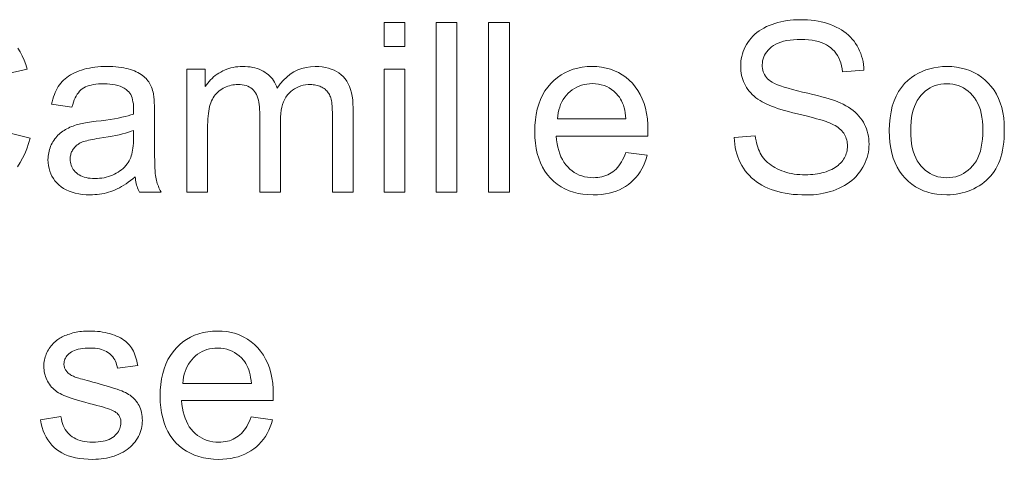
# Model space of a CAD drawing. Extents: x 10 to 410, y 10 to 287.
# Tile 14 of 23: x 342 to 357, y 20 to 26. Entities that reach past the tile are written whole.
import ezdxf

# ---------------------------------------------------------------- set-up
doc = ezdxf.new("R2010")
doc.units = 0

msp = doc.modelspace()

# ---------------------------------------------------------------- linework, layer by layer
at = {"color": 7, "lineweight": 13}
for points in [[(352.606, 24.583), (352.918, 24.611), (352.923, 24.574), (352.929, 24.538), (352.937, 24.504), (352.945, 24.471), (352.955, 24.44), (352.966, 24.41), (352.978, 24.381), (352.991, 24.354), (353.006, 24.328), (353.021, 24.303), (353.038, 24.279), (353.057, 24.257), (353.078, 24.235), (353.1, 24.214), (353.125, 24.194), (353.151, 24.175), (353.179, 24.157), (353.208, 24.14), (353.24, 24.124), (353.273, 24.108), (353.307, 24.094), (353.343, 24.082), (353.379, 24.071), (353.416, 24.061), (353.454, 24.053), (353.493, 24.046), (353.532, 24.041), (353.573, 24.037), (353.614, 24.035), (353.657, 24.034), (353.694, 24.035), (353.73, 24.037), (353.766, 24.039), (353.801, 24.043), (353.835, 24.048), (353.868, 24.055), (353.9, 24.062), (353.931, 24.07), (353.961, 24.08), (353.991, 24.091), (354.019, 24.102), (354.046, 24.115), (354.071, 24.128), (354.095, 24.142), (354.117, 24.157), (354.138, 24.173), (354.157, 24.19), (354.175, 24.207), (354.192, 24.226), (354.207, 24.245), (354.22, 24.265), (354.232, 24.285), (354.243, 24.305), (354.252, 24.326), (354.26, 24.347), (354.266, 24.369), (354.271, 24.391), (354.274, 24.413), (354.277, 24.436), (354.277, 24.459), (354.277, 24.482), (354.275, 24.505), (354.271, 24.527), (354.266, 24.548), (354.26, 24.569), (354.253, 24.589), (354.244, 24.609), (354.234, 24.628), (354.222, 24.647), (354.209, 24.664), (354.195, 24.682), (354.178, 24.698), (354.16, 24.715), (354.14, 24.73), (354.119, 24.745), (354.095, 24.76), (354.07, 24.774), (354.043, 24.787), (354.014, 24.8), (353.984, 24.812), (353.961, 24.82), (353.934, 24.829), (353.902, 24.839), (353.864, 24.85), (353.822, 24.862), (353.775, 24.875), (353.724, 24.888), (353.667, 24.903), (353.605, 24.918), (353.539, 24.934), (353.472, 24.95), (353.409, 24.967), (353.351, 24.983), (353.296, 24.999), (353.246, 25.014), (353.2, 25.03), (353.158, 25.045), (353.12, 25.06), (353.086, 25.075), (353.056, 25.09), (353.021, 25.109), (352.988, 25.129), (352.957, 25.15), (352.928, 25.172), (352.9, 25.195), (352.874, 25.219), (352.85, 25.243), (352.828, 25.269), (352.808, 25.295), (352.789, 25.323), (352.773, 25.351), (352.758, 25.38), (352.745, 25.409), (352.733, 25.439), (352.724, 25.47), (352.716, 25.501), (352.709, 25.534), (352.705, 25.566), (352.702, 25.6), (352.702, 25.634), (352.703, 25.671), (352.706, 25.709), (352.711, 25.745), (352.719, 25.781), (352.728, 25.817), (352.74, 25.852), (352.754, 25.887), (352.77, 25.921), (352.789, 25.955), (352.809, 25.988), (352.831, 26.02), (352.856, 26.05), (352.882, 26.079), (352.911, 26.107), (352.941, 26.132), (352.974, 26.157), (353.008, 26.179), (353.044, 26.2), (353.083, 26.22), (353.123, 26.238), (353.165, 26.254), (353.207, 26.268), (353.251, 26.281), (353.295, 26.292), (353.341, 26.302), (353.387, 26.309), (353.434, 26.315), (353.482, 26.319), (353.531, 26.322), (353.582, 26.323), (353.636, 26.322), (353.69, 26.319), (353.742, 26.315), (353.793, 26.309), (353.843, 26.3), (353.891, 26.291), (353.939, 26.279), (353.984, 26.266), (354.029, 26.25), (354.072, 26.233), (354.113, 26.215), (354.153, 26.194), (354.19, 26.172), (354.226, 26.148), (354.26, 26.123), (354.291, 26.095), (354.321, 26.067), (354.349, 26.036), (354.375, 26.004), (354.398, 25.97), (354.42, 25.935), (354.44, 25.898), (354.457, 25.861), (354.473, 25.823), (354.486, 25.784), (354.497, 25.745), (354.507, 25.704), (354.514, 25.662), (354.518, 25.619), (354.521, 25.576), (354.204, 25.552), (354.198, 25.598), (354.189, 25.642), (354.178, 25.684), (354.164, 25.723), (354.148, 25.76), (354.129, 25.795), (354.108, 25.827), (354.085, 25.857), (354.059, 25.885), (354.031, 25.91), (354, 25.933), (353.966, 25.954), (353.93, 25.972), (353.89, 25.988), (353.848, 26.001), (353.803, 26.012), (353.755, 26.02), (353.705, 26.026), (353.651, 26.03), (353.595, 26.031), (353.537, 26.03), (353.482, 26.027), (353.43, 26.021), (353.381, 26.014), (353.336, 26.004), (353.294, 25.992), (353.255, 25.977), (353.219, 25.961), (353.187, 25.942), (353.158, 25.921), (353.132, 25.899), (353.108, 25.875), (353.088, 25.851), (353.07, 25.826), (353.055, 25.8), (353.042, 25.773), (353.033, 25.745), (353.026, 25.716), (353.022, 25.687), (353.02, 25.656), (353.021, 25.63), (353.024, 25.604), (353.029, 25.58), (353.036, 25.556), (353.045, 25.533), (353.055, 25.512), (353.068, 25.491), (353.083, 25.471), (353.099, 25.452), (353.118, 25.434), (353.14, 25.417), (353.168, 25.399), (353.203, 25.382), (353.243, 25.364), (353.29, 25.346), (353.343, 25.328), (353.402, 25.311), (353.467, 25.292), (353.539, 25.274), (353.616, 25.256), (353.695, 25.238), (353.768, 25.221), (353.836, 25.203), (353.899, 25.187), (353.956, 25.171), (354.009, 25.155), (354.057, 25.14), (354.1, 25.125), (354.137, 25.111), (354.17, 25.097), (354.212, 25.076), (354.253, 25.054), (354.291, 25.032), (354.326, 25.008), (354.36, 24.983), (354.391, 24.957), (354.419, 24.93), (354.446, 24.901), (354.47, 24.872), (354.492, 24.842), (354.512, 24.81), (354.53, 24.778), (354.545, 24.745), (354.559, 24.711), (354.57, 24.676), (354.58, 24.64), (354.587, 24.603), (354.592, 24.565), (354.595, 24.526), (354.596, 24.486), (354.595, 24.447), (354.592, 24.407), (354.586, 24.369), (354.578, 24.33), (354.568, 24.292), (354.555, 24.255), (354.54, 24.218), (354.523, 24.182), (354.504, 24.146), (354.482, 24.11), (354.458, 24.076), (354.432, 24.043), (354.404, 24.011), (354.375, 23.982), (354.343, 23.953), (354.309, 23.927), (354.273, 23.902), (354.235, 23.878), (354.195, 23.856), (354.154, 23.836), (354.11, 23.817), (354.066, 23.8), (354.02, 23.786), (353.974, 23.773), (353.926, 23.762), (353.878, 23.753), (353.828, 23.746), (353.777, 23.741), (353.725, 23.739), (353.672, 23.738), (353.605, 23.739), (353.541, 23.742), (353.478, 23.746), (353.418, 23.753), (353.36, 23.762), (353.304, 23.773), (353.251, 23.786), (353.199, 23.801), (353.15, 23.818), (353.103, 23.836), (353.058, 23.857), (353.015, 23.88), (352.974, 23.905), (352.936, 23.932), (352.899, 23.96), (352.864, 23.991), (352.831, 24.024), (352.799, 24.059), (352.77, 24.095), (352.743, 24.134), (352.719, 24.174), (352.696, 24.216), (352.676, 24.258), (352.659, 24.301), (352.644, 24.346), (352.631, 24.391), (352.621, 24.438), (352.614, 24.485), (352.609, 24.534)], [(347.441, 25.927), (347.441, 26.28), (347.748, 26.28), (347.748, 25.927)], [(348.208, 23.78), (348.208, 26.28), (348.515, 26.28), (348.515, 23.78)], [(348.984, 23.78), (348.984, 26.28), (349.291, 26.28), (349.291, 23.78)], [(343.769, 24.004), (343.735, 23.975), (343.701, 23.949), (343.668, 23.924), (343.635, 23.901), (343.602, 23.88), (343.569, 23.86), (343.537, 23.842), (343.504, 23.826), (343.473, 23.812), (343.441, 23.799), (343.409, 23.788), (343.377, 23.777), (343.344, 23.769), (343.311, 23.761), (343.277, 23.754), (343.243, 23.749), (343.209, 23.745), (343.174, 23.742), (343.138, 23.74), (343.102, 23.739), (343.044, 23.741), (342.988, 23.745), (342.936, 23.752), (342.886, 23.763), (342.838, 23.776), (342.794, 23.792), (342.752, 23.811), (342.713, 23.833), (342.677, 23.857), (342.644, 23.885), (342.613, 23.915), (342.586, 23.947), (342.562, 23.98), (342.541, 24.015), (342.523, 24.051), (342.509, 24.089), (342.498, 24.129), (342.49, 24.17), (342.485, 24.213), (342.483, 24.258), (342.484, 24.284), (342.486, 24.31), (342.489, 24.335), (342.493, 24.36), (342.498, 24.385), (342.505, 24.409), (342.513, 24.433), (342.522, 24.456), (342.532, 24.478), (342.544, 24.501), (342.556, 24.522), (342.57, 24.543), (342.584, 24.563), (342.598, 24.582), (342.614, 24.6), (342.63, 24.617), (342.647, 24.633), (342.665, 24.649), (342.683, 24.663), (342.702, 24.677), (342.722, 24.69), (342.743, 24.703), (342.763, 24.714), (342.785, 24.725), (342.807, 24.736), (342.829, 24.745), (342.852, 24.754), (342.875, 24.763), (342.899, 24.771), (342.923, 24.778), (342.942, 24.783), (342.963, 24.787), (342.986, 24.792), (343.01, 24.797), (343.037, 24.801), (343.065, 24.806), (343.095, 24.81), (343.127, 24.815), (343.161, 24.819), (343.196, 24.824), (343.268, 24.833), (343.337, 24.842), (343.402, 24.852), (343.462, 24.862), (343.519, 24.872), (343.572, 24.883), (343.62, 24.894), (343.665, 24.906), (343.706, 24.917), (343.744, 24.93), (343.744, 24.942), (343.744, 24.953), (343.744, 24.963), (343.745, 24.973), (343.745, 24.981), (343.745, 24.989), (343.745, 24.995), (343.745, 25.001), (343.745, 25.006), (343.745, 25.01), (343.744, 25.046), (343.742, 25.08), (343.737, 25.112), (343.731, 25.142), (343.723, 25.17), (343.714, 25.195), (343.703, 25.218), (343.69, 25.239), (343.675, 25.258), (343.658, 25.274), (343.634, 25.294), (343.607, 25.312), (343.577, 25.327), (343.546, 25.341), (343.512, 25.352), (343.476, 25.361), (343.438, 25.369), (343.397, 25.374), (343.354, 25.377), (343.309, 25.378), (343.266, 25.377), (343.227, 25.375), (343.189, 25.371), (343.154, 25.366), (343.12, 25.359), (343.09, 25.351), (343.061, 25.341), (343.035, 25.33), (343.011, 25.317), (342.989, 25.302), (342.969, 25.286), (342.95, 25.267), (342.932, 25.246), (342.915, 25.223), (342.899, 25.197), (342.884, 25.169), (342.871, 25.139), (342.858, 25.106), (342.847, 25.071), (342.836, 25.034), (342.536, 25.075), (342.545, 25.112), (342.555, 25.149), (342.565, 25.183), (342.577, 25.217), (342.59, 25.249), (342.604, 25.279), (342.619, 25.308), (342.635, 25.335), (342.653, 25.361), (342.671, 25.386), (342.69, 25.409), (342.712, 25.431), (342.735, 25.452), (342.759, 25.472), (342.786, 25.491), (342.814, 25.508), (342.843, 25.525), (342.874, 25.54), (342.907, 25.555), (342.942, 25.568), (342.978, 25.58), (343.015, 25.591), (343.053, 25.601), (343.093, 25.609), (343.133, 25.616), (343.175, 25.622), (343.218, 25.626), (343.262, 25.63), (343.307, 25.632), (343.353, 25.632), (343.399, 25.632), (343.442, 25.63), (343.484, 25.627), (343.525, 25.623), (343.563, 25.619), (343.6, 25.613), (343.635, 25.605), (343.668, 25.597), (343.7, 25.588), (343.73, 25.578), (343.758, 25.566), (343.785, 25.555), (343.81, 25.542), (343.834, 25.529), (343.856, 25.516), (343.876, 25.502), (343.895, 25.487), (343.913, 25.472), (343.929, 25.457), (343.943, 25.44), (343.956, 25.423), (343.969, 25.406), (343.98, 25.387), (343.991, 25.367), (344.001, 25.347), (344.01, 25.325), (344.018, 25.303), (344.026, 25.28), (344.033, 25.256), (344.039, 25.231), (344.041, 25.214), (344.044, 25.195), (344.046, 25.173), (344.048, 25.148), (344.05, 25.121), (344.051, 25.092), (344.052, 25.06), (344.053, 25.025), (344.054, 24.988), (344.054, 24.948), (344.054, 24.539), (344.054, 24.457), (344.055, 24.38), (344.056, 24.311), (344.057, 24.247), (344.059, 24.19), (344.061, 24.139), (344.064, 24.094), (344.066, 24.056), (344.07, 24.023), (344.073, 23.998), (344.078, 23.975), (344.083, 23.953), (344.089, 23.93), (344.095, 23.908), (344.103, 23.887), (344.111, 23.865), (344.12, 23.843), (344.129, 23.822), (344.14, 23.801), (344.151, 23.78), (343.831, 23.78), (343.821, 23.8), (343.813, 23.82), (343.805, 23.84), (343.798, 23.862), (343.791, 23.884), (343.785, 23.906), (343.78, 23.93), (343.776, 23.954), (343.772, 23.978)], [(344.53, 23.78), (344.53, 25.591), (344.804, 25.591), (344.804, 25.337), (344.822, 25.363), (344.841, 25.388), (344.86, 25.412), (344.881, 25.435), (344.904, 25.457), (344.927, 25.478), (344.951, 25.498), (344.977, 25.517), (345.003, 25.534), (345.031, 25.551), (345.06, 25.567), (345.089, 25.58), (345.12, 25.592), (345.151, 25.603), (345.182, 25.612), (345.215, 25.619), (345.248, 25.625), (345.283, 25.629), (345.318, 25.631), (345.353, 25.632), (345.393, 25.631), (345.431, 25.629), (345.468, 25.625), (345.503, 25.619), (345.536, 25.611), (345.569, 25.602), (345.6, 25.591), (345.629, 25.579), (345.657, 25.564), (345.683, 25.549), (345.708, 25.531), (345.732, 25.513), (345.754, 25.492), (345.774, 25.471), (345.793, 25.448), (345.811, 25.424), (345.826, 25.399), (345.841, 25.372), (345.854, 25.344), (345.865, 25.315), (345.909, 25.375), (345.956, 25.429), (346.006, 25.477), (346.058, 25.518), (346.112, 25.553), (346.169, 25.581), (346.229, 25.604), (346.292, 25.619), (346.357, 25.629), (346.424, 25.632), (346.477, 25.631), (346.527, 25.626), (346.575, 25.619), (346.62, 25.608), (346.663, 25.595), (346.703, 25.578), (346.741, 25.559), (346.776, 25.537), (346.808, 25.511), (346.839, 25.483), (346.866, 25.452), (346.891, 25.417), (346.913, 25.379), (346.931, 25.338), (346.947, 25.293), (346.96, 25.246), (346.971, 25.195), (346.978, 25.141), (346.982, 25.084), (346.984, 25.023), (346.984, 23.78), (346.678, 23.78), (346.678, 24.921), (346.678, 24.957), (346.677, 24.991), (346.676, 25.022), (346.674, 25.052), (346.671, 25.079), (346.668, 25.105), (346.664, 25.128), (346.659, 25.15), (346.654, 25.169), (346.649, 25.186), (346.642, 25.202), (346.635, 25.217), (346.626, 25.232), (346.617, 25.246), (346.607, 25.259), (346.595, 25.272), (346.583, 25.284), (346.57, 25.296), (346.555, 25.306), (346.54, 25.317), (346.524, 25.326), (346.508, 25.334), (346.491, 25.342), (346.473, 25.348), (346.455, 25.354), (346.436, 25.358), (346.417, 25.362), (346.397, 25.364), (346.377, 25.366), (346.356, 25.366), (346.319, 25.365), (346.282, 25.361), (346.247, 25.355), (346.214, 25.346), (346.181, 25.334), (346.15, 25.32), (346.12, 25.304), (346.092, 25.285), (346.065, 25.263), (346.039, 25.239), (346.015, 25.212), (345.993, 25.182), (345.975, 25.149), (345.958, 25.113), (345.944, 25.074), (345.933, 25.032), (345.924, 24.986), (345.918, 24.938), (345.914, 24.887), (345.913, 24.832), (345.913, 23.78), (345.606, 23.78), (345.606, 24.957), (345.605, 24.997), (345.603, 25.035), (345.599, 25.07), (345.594, 25.104), (345.587, 25.136), (345.579, 25.166), (345.569, 25.193), (345.558, 25.219), (345.545, 25.242), (345.531, 25.264), (345.515, 25.283), (345.497, 25.301), (345.477, 25.316), (345.455, 25.329), (345.432, 25.341), (345.406, 25.35), (345.379, 25.357), (345.35, 25.362), (345.318, 25.365), (345.285, 25.366), (345.259, 25.365), (345.234, 25.363), (345.209, 25.36), (345.185, 25.355), (345.16, 25.349), (345.137, 25.342), (345.113, 25.333), (345.09, 25.322), (345.068, 25.311), (345.046, 25.298), (345.024, 25.284), (345.004, 25.268), (344.985, 25.251), (344.967, 25.233), (344.951, 25.214), (344.935, 25.193), (344.921, 25.172), (344.908, 25.148), (344.897, 25.124), (344.886, 25.098), (344.877, 25.071), (344.868, 25.041), (344.861, 25.009), (344.854, 24.975), (344.849, 24.938), (344.845, 24.899), (344.841, 24.858), (344.839, 24.814), (344.837, 24.768), (344.837, 24.72), (344.837, 23.78)], [(347.441, 23.78), (347.441, 25.591), (347.748, 25.591), (347.748, 23.78)], [(351.006, 24.363), (351.324, 24.324), (351.307, 24.27), (351.289, 24.218), (351.267, 24.169), (351.243, 24.122), (351.217, 24.077), (351.188, 24.035), (351.156, 23.996), (351.122, 23.959), (351.085, 23.925), (351.046, 23.893), (351.004, 23.864), (350.96, 23.837), (350.914, 23.814), (350.865, 23.795), (350.815, 23.778), (350.762, 23.764), (350.706, 23.753), (350.649, 23.745), (350.589, 23.741), (350.527, 23.739), (350.449, 23.742), (350.375, 23.749), (350.304, 23.761), (350.236, 23.778), (350.171, 23.8), (350.11, 23.827), (350.052, 23.859), (349.997, 23.896), (349.945, 23.937), (349.897, 23.984), (349.853, 24.035), (349.813, 24.09), (349.778, 24.149), (349.748, 24.211), (349.723, 24.278), (349.702, 24.349), (349.685, 24.423), (349.674, 24.502), (349.667, 24.584), (349.664, 24.67), (349.667, 24.76), (349.674, 24.845), (349.686, 24.926), (349.702, 25.003), (349.723, 25.076), (349.749, 25.145), (349.78, 25.21), (349.815, 25.271), (349.855, 25.327), (349.9, 25.38), (349.948, 25.428), (349.999, 25.471), (350.054, 25.509), (350.11, 25.541), (350.17, 25.569), (350.232, 25.592), (350.298, 25.609), (350.366, 25.622), (350.437, 25.63), (350.51, 25.632), (350.582, 25.63), (350.65, 25.622), (350.716, 25.61), (350.78, 25.593), (350.84, 25.57), (350.898, 25.543), (350.954, 25.511), (351.006, 25.474), (351.056, 25.432), (351.104, 25.385), (351.147, 25.333), (351.187, 25.278), (351.221, 25.218), (351.251, 25.155), (351.276, 25.087), (351.297, 25.016), (351.313, 24.94), (351.325, 24.86), (351.332, 24.777), (351.334, 24.689), (351.334, 24.683), (351.334, 24.677), (351.334, 24.67), (351.334, 24.663), (351.333, 24.655), (351.333, 24.647), (351.333, 24.638), (351.333, 24.628), (351.333, 24.618), (351.332, 24.607), (349.982, 24.607), (349.986, 24.549), (349.994, 24.493), (350.004, 24.441), (350.017, 24.391), (350.032, 24.344), (350.051, 24.3), (350.071, 24.258), (350.095, 24.219), (350.121, 24.183), (350.15, 24.15), (350.182, 24.12), (350.214, 24.093), (350.248, 24.069), (350.284, 24.049), (350.321, 24.031), (350.36, 24.017), (350.4, 24.006), (350.441, 23.998), (350.484, 23.993), (350.529, 23.992), (350.562, 23.993), (350.595, 23.995), (350.626, 24), (350.656, 24.006), (350.685, 24.014), (350.714, 24.024), (350.741, 24.035), (350.767, 24.048), (350.793, 24.063), (350.817, 24.08), (350.841, 24.099), (350.863, 24.12), (350.884, 24.143), (350.905, 24.168), (350.924, 24.195), (350.943, 24.225), (350.96, 24.256), (350.977, 24.29), (350.992, 24.326)], [(354.895, 24.686), (354.897, 24.784), (354.906, 24.877), (354.92, 24.964), (354.939, 25.046), (354.965, 25.124), (354.995, 25.195), (355.032, 25.262), (355.074, 25.324), (355.121, 25.38), (355.174, 25.431), (355.222, 25.469), (355.272, 25.503), (355.324, 25.534), (355.378, 25.56), (355.434, 25.582), (355.491, 25.6), (355.552, 25.614), (355.614, 25.624), (355.678, 25.63), (355.744, 25.632), (355.817, 25.63), (355.888, 25.622), (355.956, 25.61), (356.021, 25.593), (356.083, 25.571), (356.143, 25.544), (356.2, 25.512), (356.254, 25.476), (356.306, 25.434), (356.354, 25.387), (356.399, 25.337), (356.44, 25.282), (356.475, 25.224), (356.506, 25.162), (356.532, 25.096), (356.553, 25.027), (356.57, 24.953), (356.582, 24.876), (356.589, 24.796), (356.591, 24.711), (356.59, 24.643), (356.587, 24.577), (356.582, 24.515), (356.575, 24.456), (356.565, 24.399), (356.554, 24.346), (356.54, 24.295), (356.524, 24.247), (356.506, 24.203), (356.487, 24.161), (356.465, 24.122), (356.441, 24.085), (356.415, 24.049), (356.387, 24.015), (356.358, 23.983), (356.326, 23.953), (356.293, 23.925), (356.258, 23.898), (356.22, 23.873), (356.181, 23.85), (356.141, 23.829), (356.1, 23.81), (356.058, 23.794), (356.015, 23.779), (355.972, 23.767), (355.928, 23.757), (355.883, 23.749), (355.837, 23.744), (355.791, 23.74), (355.744, 23.739), (355.669, 23.742), (355.598, 23.749), (355.529, 23.761), (355.463, 23.778), (355.4, 23.8), (355.34, 23.827), (355.283, 23.859), (355.229, 23.895), (355.177, 23.937), (355.129, 23.983), (355.085, 24.034), (355.045, 24.089), (355.01, 24.149), (354.979, 24.213), (354.953, 24.281), (354.932, 24.353), (354.916, 24.43), (354.904, 24.511), (354.897, 24.596)], [(349.999, 24.86), (351.01, 24.86), (351.005, 24.904), (350.999, 24.947), (350.991, 24.986), (350.982, 25.024), (350.971, 25.06), (350.958, 25.093), (350.944, 25.124), (350.929, 25.152), (350.912, 25.178), (350.894, 25.202), (350.864, 25.236), (350.832, 25.266), (350.798, 25.293), (350.763, 25.316), (350.726, 25.335), (350.687, 25.351), (350.646, 25.364), (350.604, 25.373), (350.56, 25.378), (350.514, 25.38), (350.472, 25.378), (350.432, 25.374), (350.393, 25.367), (350.355, 25.357), (350.319, 25.344), (350.284, 25.329), (350.251, 25.31), (350.218, 25.289), (350.188, 25.265), (350.158, 25.238), (350.131, 25.209), (350.106, 25.178), (350.083, 25.145), (350.063, 25.11), (350.046, 25.073), (350.032, 25.034), (350.019, 24.993), (350.01, 24.951), (350.003, 24.906)], [(355.21, 24.686), (355.212, 24.618), (355.216, 24.554), (355.224, 24.493), (355.234, 24.435), (355.248, 24.382), (355.265, 24.331), (355.284, 24.284), (355.307, 24.241), (355.333, 24.201), (355.362, 24.165), (355.393, 24.132), (355.426, 24.102), (355.46, 24.076), (355.496, 24.054), (355.533, 24.035), (355.572, 24.019), (355.613, 24.007), (355.655, 23.999), (355.699, 23.993), (355.744, 23.992), (355.789, 23.993), (355.832, 23.999), (355.874, 24.007), (355.914, 24.019), (355.953, 24.035), (355.99, 24.054), (356.026, 24.077), (356.06, 24.103), (356.093, 24.133), (356.124, 24.166), (356.153, 24.202), (356.179, 24.242), (356.202, 24.286), (356.221, 24.334), (356.238, 24.385), (356.252, 24.44), (356.262, 24.499), (356.27, 24.561), (356.274, 24.626), (356.276, 24.696), (356.274, 24.762), (356.27, 24.824), (356.262, 24.883), (356.251, 24.939), (356.238, 24.991), (356.221, 25.04), (356.201, 25.086), (356.178, 25.129), (356.152, 25.169), (356.123, 25.205), (356.092, 25.238), (356.059, 25.267), (356.025, 25.293), (355.989, 25.316), (355.952, 25.335), (355.913, 25.35), (355.873, 25.363), (355.832, 25.371), (355.788, 25.376), (355.744, 25.378), (355.699, 25.376), (355.655, 25.371), (355.613, 25.363), (355.572, 25.351), (355.533, 25.335), (355.496, 25.316), (355.46, 25.294), (355.426, 25.268), (355.393, 25.239), (355.362, 25.206), (355.333, 25.17), (355.307, 25.13), (355.284, 25.087), (355.265, 25.04), (355.248, 24.99), (355.234, 24.936), (355.224, 24.879), (355.216, 24.818), (355.212, 24.754)], [(343.744, 24.689), (343.708, 24.676), (343.67, 24.663), (343.628, 24.65), (343.583, 24.638), (343.535, 24.626), (343.483, 24.615), (343.428, 24.604), (343.369, 24.593), (343.307, 24.583), (343.242, 24.573), (343.205, 24.568), (343.171, 24.562), (343.139, 24.556), (343.108, 24.55), (343.081, 24.544), (343.055, 24.538), (343.031, 24.532), (343.01, 24.525), (342.991, 24.519), (342.974, 24.512), (342.959, 24.505), (342.944, 24.497), (342.931, 24.488), (342.917, 24.479), (342.905, 24.47), (342.893, 24.459), (342.882, 24.449), (342.872, 24.437), (342.862, 24.425), (342.853, 24.412), (342.845, 24.399), (342.838, 24.385), (342.832, 24.371), (342.826, 24.357), (342.821, 24.343), (342.818, 24.328), (342.815, 24.313), (342.812, 24.298), (342.811, 24.282), (342.811, 24.266), (342.812, 24.242), (342.814, 24.219), (342.819, 24.196), (342.826, 24.175), (342.834, 24.154), (342.844, 24.134), (342.856, 24.114), (342.87, 24.096), (342.886, 24.078), (342.904, 24.062), (342.923, 24.046), (342.944, 24.032), (342.967, 24.02), (342.992, 24.009), (343.018, 24), (343.046, 23.993), (343.076, 23.987), (343.107, 23.983), (343.141, 23.981), (343.176, 23.98), (343.211, 23.98), (343.245, 23.983), (343.279, 23.987), (343.311, 23.992), (343.343, 23.999), (343.374, 24.008), (343.405, 24.018), (343.434, 24.029), (343.463, 24.043), (343.491, 24.057), (343.518, 24.073), (343.543, 24.091), (343.567, 24.109), (343.59, 24.129), (343.611, 24.149), (343.63, 24.171), (343.649, 24.194), (343.665, 24.218), (343.68, 24.243), (343.694, 24.27), (343.703, 24.291), (343.712, 24.315), (343.719, 24.341), (343.726, 24.369), (343.731, 24.398), (343.736, 24.43), (343.739, 24.464), (343.742, 24.499), (343.743, 24.537), (343.744, 24.577)], [(342.371, 20.419), (342.674, 20.467), (342.68, 20.431), (342.688, 20.397), (342.698, 20.365), (342.709, 20.334), (342.723, 20.306), (342.738, 20.278), (342.755, 20.253), (342.774, 20.229), (342.794, 20.207), (342.817, 20.187), (342.841, 20.169), (342.867, 20.152), (342.895, 20.138), (342.925, 20.125), (342.957, 20.114), (342.99, 20.105), (343.026, 20.099), (343.063, 20.094), (343.102, 20.091), (343.143, 20.09), (343.184, 20.091), (343.223, 20.093), (343.26, 20.098), (343.295, 20.104), (343.327, 20.111), (343.358, 20.121), (343.386, 20.132), (343.412, 20.145), (343.435, 20.16), (343.457, 20.176), (343.476, 20.194), (343.494, 20.212), (343.509, 20.23), (343.523, 20.25), (343.534, 20.27), (343.543, 20.29), (343.55, 20.311), (343.555, 20.333), (343.558, 20.355), (343.559, 20.378), (343.558, 20.398), (343.556, 20.418), (343.551, 20.437), (343.545, 20.454), (343.537, 20.471), (343.527, 20.487), (343.515, 20.502), (343.502, 20.516), (343.486, 20.529), (343.469, 20.542), (343.454, 20.55), (343.436, 20.559), (343.414, 20.568), (343.388, 20.578), (343.359, 20.588), (343.326, 20.599), (343.289, 20.61), (343.248, 20.621), (343.203, 20.633), (343.155, 20.646), (343.09, 20.663), (343.028, 20.679), (342.971, 20.695), (342.918, 20.71), (342.869, 20.725), (342.825, 20.74), (342.784, 20.754), (342.748, 20.768), (342.715, 20.781), (342.687, 20.793), (342.662, 20.806), (342.637, 20.82), (342.615, 20.835), (342.593, 20.851), (342.572, 20.868), (342.553, 20.885), (342.535, 20.904), (342.519, 20.923), (342.503, 20.944), (342.489, 20.966), (342.476, 20.988), (342.465, 21.01), (342.455, 21.034), (342.446, 21.057), (342.439, 21.081), (342.433, 21.106), (342.428, 21.131), (342.425, 21.156), (342.423, 21.182), (342.422, 21.209), (342.422, 21.233), (342.424, 21.256), (342.427, 21.28), (342.431, 21.303), (342.436, 21.325), (342.442, 21.347), (342.449, 21.369), (342.457, 21.391), (342.467, 21.412), (342.477, 21.433), (342.489, 21.453), (342.501, 21.473), (342.514, 21.492), (342.528, 21.51), (342.543, 21.527), (342.558, 21.544), (342.575, 21.56), (342.592, 21.576), (342.61, 21.59), (342.628, 21.604), (342.643, 21.615), (342.659, 21.625), (342.676, 21.634), (342.694, 21.644), (342.713, 21.653), (342.733, 21.662), (342.754, 21.67), (342.776, 21.678), (342.799, 21.686), (342.824, 21.694), (342.848, 21.701), (342.874, 21.707), (342.899, 21.712), (342.925, 21.717), (342.952, 21.721), (342.978, 21.725), (343.005, 21.727), (343.033, 21.729), (343.061, 21.73), (343.089, 21.73), (343.131, 21.73), (343.172, 21.728), (343.212, 21.725), (343.251, 21.721), (343.289, 21.715), (343.326, 21.708), (343.362, 21.7), (343.396, 21.691), (343.43, 21.681), (343.463, 21.669), (343.494, 21.656), (343.524, 21.643), (343.552, 21.628), (343.578, 21.613), (343.603, 21.597), (343.626, 21.58), (343.647, 21.562), (343.667, 21.543), (343.685, 21.523), (343.701, 21.503), (343.716, 21.481), (343.73, 21.458), (343.743, 21.433), (343.755, 21.408), (343.766, 21.38), (343.776, 21.351), (343.785, 21.321), (343.793, 21.29), (343.8, 21.257), (343.807, 21.222), (343.507, 21.181), (343.502, 21.209), (343.495, 21.235), (343.487, 21.26), (343.478, 21.283), (343.467, 21.306), (343.454, 21.327), (343.44, 21.347), (343.424, 21.366), (343.407, 21.383), (343.388, 21.4), (343.368, 21.414), (343.346, 21.428), (343.322, 21.44), (343.297, 21.45), (343.27, 21.458), (343.241, 21.465), (343.211, 21.471), (343.179, 21.475), (343.146, 21.477), (343.111, 21.478), (343.07, 21.477), (343.031, 21.475), (342.995, 21.472), (342.961, 21.467), (342.93, 21.461), (342.901, 21.453), (342.874, 21.444), (342.85, 21.433), (342.828, 21.421), (342.809, 21.408), (342.792, 21.394), (342.776, 21.379), (342.763, 21.364), (342.751, 21.348), (342.741, 21.332), (342.733, 21.316), (342.727, 21.299), (342.722, 21.281), (342.72, 21.263), (342.719, 21.244), (342.719, 21.233), (342.72, 21.221), (342.722, 21.21), (342.725, 21.199), (342.728, 21.188), (342.732, 21.177), (342.737, 21.167), (342.743, 21.157), (342.749, 21.147), (342.756, 21.137), (342.764, 21.127), (342.773, 21.118), (342.783, 21.109), (342.793, 21.1), (342.804, 21.092), (342.817, 21.084), (342.83, 21.076), (342.843, 21.069), (342.858, 21.062), (342.874, 21.055), (342.885, 21.051), (342.899, 21.046), (342.918, 21.041), (342.939, 21.034), (342.965, 21.027), (342.994, 21.019), (343.026, 21.009), (343.062, 20.999), (343.102, 20.988), (343.145, 20.977), (343.208, 20.96), (343.267, 20.943), (343.323, 20.927), (343.374, 20.912), (343.421, 20.898), (343.465, 20.884), (343.504, 20.87), (343.54, 20.858), (343.572, 20.846), (343.599, 20.834), (343.625, 20.823), (343.649, 20.81), (343.672, 20.796), (343.694, 20.782), (343.714, 20.766), (343.734, 20.75), (343.753, 20.732), (343.77, 20.713), (343.786, 20.694), (343.802, 20.673), (343.815, 20.651), (343.828, 20.629), (343.839, 20.605), (343.848, 20.58), (343.857, 20.555), (343.863, 20.528), (343.868, 20.5), (343.872, 20.471), (343.874, 20.441), (343.875, 20.41), (343.874, 20.38), (343.871, 20.35), (343.867, 20.32), (343.861, 20.291), (343.852, 20.261), (343.843, 20.233), (343.831, 20.204), (343.818, 20.176), (343.802, 20.149), (343.785, 20.121), (343.767, 20.095), (343.746, 20.07), (343.724, 20.046), (343.701, 20.023), (343.676, 20.001), (343.649, 19.981), (343.621, 19.962), (343.591, 19.944), (343.56, 19.927), (343.527, 19.912), (343.493, 19.898), (343.458, 19.885), (343.422, 19.874), (343.385, 19.864), (343.347, 19.856), (343.308, 19.849), (343.269, 19.844), (343.228, 19.84), (343.187, 19.838), (343.145, 19.837), (343.076, 19.839), (343.01, 19.843), (342.948, 19.851), (342.889, 19.861), (342.834, 19.874), (342.782, 19.89), (342.733, 19.909), (342.688, 19.931), (342.646, 19.956), (342.607, 19.984), (342.571, 20.015), (342.538, 20.048), (342.508, 20.085), (342.48, 20.124), (342.455, 20.166), (342.433, 20.211), (342.413, 20.259), (342.397, 20.309), (342.382, 20.363)], [(345.48, 20.462), (345.797, 20.422), (345.78, 20.368), (345.762, 20.316), (345.74, 20.267), (345.716, 20.22), (345.69, 20.176), (345.661, 20.134), (345.629, 20.094), (345.595, 20.057), (345.558, 20.023), (345.519, 19.991), (345.477, 19.962), (345.433, 19.936), (345.387, 19.913), (345.338, 19.893), (345.288, 19.876), (345.235, 19.862), (345.18, 19.851), (345.122, 19.844), (345.062, 19.839), (345, 19.837), (344.923, 19.84), (344.848, 19.847), (344.777, 19.86), (344.709, 19.877), (344.644, 19.899), (344.583, 19.926), (344.525, 19.957), (344.47, 19.994), (344.418, 20.036), (344.37, 20.082), (344.326, 20.133), (344.286, 20.188), (344.252, 20.247), (344.221, 20.309), (344.196, 20.376), (344.175, 20.447), (344.158, 20.521), (344.147, 20.6), (344.14, 20.682), (344.137, 20.769), (344.14, 20.858), (344.147, 20.943), (344.159, 21.024), (344.175, 21.101), (344.196, 21.174), (344.222, 21.243), (344.253, 21.308), (344.288, 21.369), (344.328, 21.425), (344.373, 21.478), (344.421, 21.526), (344.473, 21.569), (344.527, 21.607), (344.583, 21.64), (344.643, 21.667), (344.706, 21.69), (344.771, 21.708), (344.839, 21.72), (344.91, 21.728), (344.983, 21.73), (345.055, 21.728), (345.123, 21.721), (345.189, 21.708), (345.253, 21.691), (345.313, 21.669), (345.371, 21.641), (345.427, 21.609), (345.479, 21.572), (345.529, 21.53), (345.577, 21.483), (345.62, 21.432), (345.66, 21.376), (345.694, 21.317), (345.724, 21.253), (345.749, 21.186), (345.77, 21.114), (345.786, 21.038), (345.798, 20.959), (345.805, 20.875), (345.807, 20.787), (345.807, 20.782), (345.807, 20.775), (345.807, 20.769), (345.807, 20.761), (345.807, 20.753), (345.806, 20.745), (345.806, 20.736), (345.806, 20.726), (345.806, 20.716), (345.805, 20.706), (344.455, 20.706), (344.459, 20.647), (344.467, 20.592), (344.477, 20.539), (344.49, 20.489), (344.505, 20.442), (344.524, 20.398), (344.545, 20.356), (344.568, 20.318), (344.594, 20.282), (344.623, 20.248), (344.655, 20.218), (344.687, 20.191), (344.721, 20.168), (344.757, 20.147), (344.794, 20.13), (344.833, 20.115), (344.873, 20.104), (344.914, 20.096), (344.957, 20.091), (345.002, 20.09), (345.035, 20.091), (345.068, 20.093), (345.099, 20.098), (345.129, 20.104), (345.159, 20.112), (345.187, 20.122), (345.214, 20.133), (345.241, 20.147), (345.266, 20.162), (345.29, 20.179), (345.314, 20.197), (345.336, 20.218), (345.357, 20.241), (345.378, 20.266), (345.397, 20.294), (345.416, 20.323), (345.433, 20.355), (345.45, 20.388), (345.465, 20.424)], [(344.472, 20.958), (345.483, 20.958), (345.478, 21.002), (345.472, 21.045), (345.464, 21.085), (345.455, 21.122), (345.444, 21.158), (345.431, 21.191), (345.418, 21.222), (345.402, 21.25), (345.385, 21.277), (345.367, 21.301), (345.337, 21.334), (345.305, 21.365), (345.271, 21.391), (345.236, 21.414), (345.199, 21.434), (345.16, 21.45), (345.119, 21.462), (345.077, 21.471), (345.033, 21.476), (344.987, 21.478), (344.945, 21.477), (344.905, 21.472), (344.866, 21.465), (344.828, 21.455), (344.792, 21.443), (344.757, 21.427), (344.724, 21.409), (344.691, 21.387), (344.661, 21.363), (344.631, 21.336), (344.604, 21.307), (344.579, 21.276), (344.556, 21.243), (344.536, 21.208), (344.519, 21.171), (344.505, 21.132), (344.492, 21.092), (344.483, 21.049), (344.476, 21.004)]]:
    msp.add_lwpolyline(points, close=True, dxfattribs=at)
for points in [[(342.037, 25.902), (342.071, 25.847), (342.102, 25.788), (342.13, 25.727), (342.155, 25.662), (342.176, 25.595), (341.851, 25.518)], [(341.888, 24.657), (342.219, 24.573), (342.197, 24.494), (342.171, 24.418), (342.142, 24.346), (342.109, 24.278), (342.073, 24.214), (342.034, 24.154)]]:
    msp.add_lwpolyline(points, dxfattribs=at)

doc.saveas('drawing.dxf')
